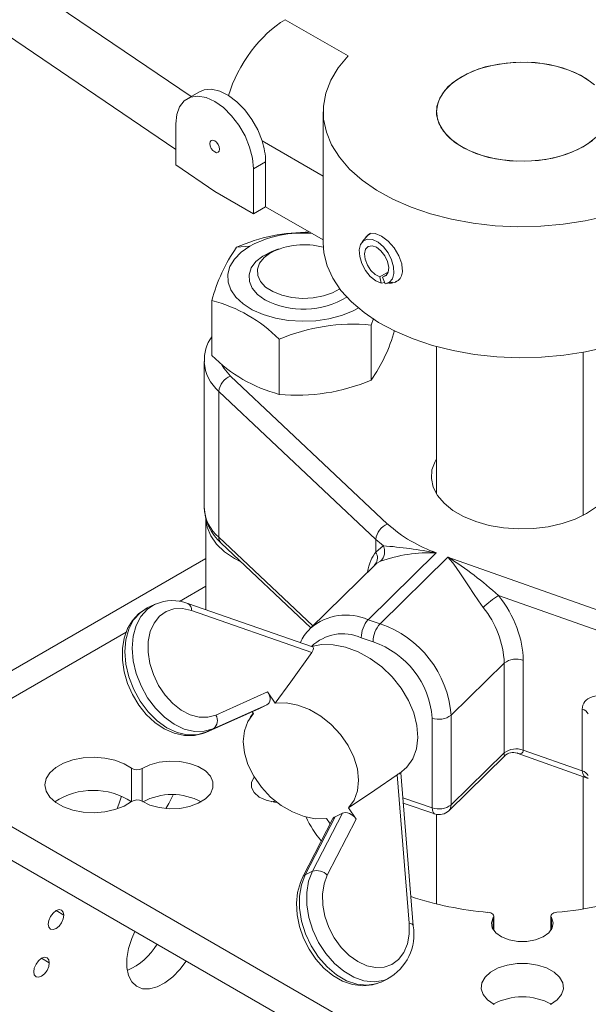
# Model space of a CAD drawing. Header units: millimetres. Extents: x 195 to 7681, y 65 to 5395.
# Tile 48 of 80: x 1772 to 1854, y 4041 to 4185. Entities that reach past the tile are written whole.
import ezdxf

# ---------------------------------------------------------------- set-up
doc = ezdxf.new("R2010")
doc.units = ezdxf.units.MM

msp = doc.modelspace()

# ---------------------------------------------------------------- linework, layer by layer
at = {"color": 7, "linetype": 'Continuous', "lineweight": 18, "ltscale": 13}
for p, q in [((1686.53, 4248.11), (1796.58, 4173.46)), ((1794.36, 4165.73), (1686.53, 4238.88)), ((1819.45, 4179.36), (1810.3, 4184.64)), ((1797.79, 4174.15), (1796.02, 4173.13)), ((1815.81, 4171.25), (1815.81, 4152.18)), ((1794.36, 4163.51), (1794.36, 4169.47)), ((1806.92, 4167), (1815.81, 4161.87)), ((1800.05, 4159.66), (1794.36, 4163.51)), ((1807.44, 4163.96), (1805.67, 4162.94)), ((1807.44, 4163.96), (1807.44, 4157.43)), ((1805.67, 4162.94), (1805.67, 4156.41)), ((1805.67, 4156.41), (1800.05, 4159.66)), ((1807.44, 4157.43), (1805.67, 4156.41)), ((1815.81, 4152.6), (1807.44, 4157.43)), ((1822.39, 4153.31), (1821.51, 4152.31)), ((1822.73, 4153.59), (1822.39, 4153.31)), ((1803.19, 4151.52), (1805.14, 4151.69)), ((1808.2, 4150.74), (1807.44, 4150.3)), ((1824.06, 4147.23), (1825.31, 4147.95)), ((1825.14, 4147.58), (1824.47, 4147.19)), ((1824.26, 4146.28), (1824.06, 4147.23)), ((1824.77, 4146.39), (1824.26, 4146.28)), ((1824.47, 4147.19), (1824.84, 4146.21)), ((1825.01, 4146.24), (1825.89, 4146.42)), ((1826.32, 4146.5), (1826.65, 4146.62)), ((1799.61, 4143.79), (1799.61, 4135.77)), ((1807.34, 4143.89), (1807.44, 4143.89)), ((1823.12, 4141.15), (1822.79, 4140.2)), ((1822.79, 4140.2), (1822.79, 4132.19)), ((1809.41, 4138.13), (1809.41, 4130.12)), ((1832.31, 4137.08), (1832.31, 4115.64)), ((1853.65, 4112.48), (1853.65, 4136.24)), ((1798.49, 4134.91), (1798.49, 4113.68)), ((1825.2, 4111.24), (1802.34, 4132.77)), ((1800.63, 4130.54), (1823.5, 4109)), ((1800.63, 4130.54), (1800.63, 4109.31)), ((1798.74, 4112.05), (1798.74, 4098.77)), ((1814.31, 4096.42), (1800.63, 4109.31)), ((1823.5, 4109), (1823.5, 4107.14)), ((1800.96, 4108.45), (1814.03, 4096.15)), ((1824.57, 4108.07), (1823.5, 4107.14)), ((1798.74, 4106.24), (1747.9, 4076.89)), ((1822.37, 4097.32), (1832.29, 4107.04)), ((1833.99, 4106.43), (1824.1, 4096.73)), ((1870.1, 4093.65), (1833.99, 4106.43)), ((1823.37, 4105.3), (1813.97, 4096.09)), ((1823.4, 4105.39), (1823.23, 4105.15)), ((1823.42, 4105.38), (1823.4, 4105.32)), ((1794.9, 4099.97), (1798.74, 4102.19)), ((1841.36, 4100.84), (1869.05, 4091.04)), ((1791.27, 4099.53), (1790.21, 4099.02)), ((1814.26, 4093.36), (1796.11, 4099.69)), ((1796.64, 4098.66), (1814.18, 4092.54)), ((1824.1, 4096.73), (1822.37, 4097.32)), ((1813.97, 4096.09), (1813.84, 4095.96)), ((1754.3, 4076.53), (1787.15, 4095.49)), ((1821.36, 4094.69), (1823.08, 4094.1)), ((1844.95, 4078.34), (1844.95, 4091.4)), ((1834.44, 4083.42), (1842.18, 4091)), ((1842.18, 4091), (1842.18, 4077.94)), ((1807.73, 4086.8), (1800.19, 4083.44)), ((1807.73, 4086.8), (1808.85, 4085.18)), ((1798.72, 4080.92), (1806.53, 4084.4)), ((1806.55, 4084.41), (1798.74, 4080.93)), ((1799.81, 4081.44), (1807.61, 4084.92)), ((1806.55, 4084.41), (1807.61, 4084.92)), ((1853.53, 4084.28), (1853.53, 4075.3)), ((1805.63, 4083.69), (1805.2, 4083.09)), ((1805.66, 4083.65), (1805.47, 4083.93)), ((1831.7, 4083.01), (1831.7, 4069.94)), ((1834.44, 4070.35), (1834.44, 4083.42)), ((1799.81, 4081.44), (1798.74, 4080.93)), ((1798.72, 4080.92), (1798.74, 4080.93)), ((1834.11, 4069.51), (1842.25, 4077.48)), ((1842.18, 4077.94), (1834.44, 4070.35)), ((1844.04, 4077.89), (1854.41, 4074.22)), ((1853.53, 4075.3), (1844.95, 4078.34)), ((1850.47, 4021.02), (1754.3, 4076.53)), ((1787.91, 4075.69), (1787.91, 4070.84)), ((1789.44, 4070.89), (1789.44, 4075.64)), ((1826.6, 4074.73), (1828.36, 4053.15)), ((1828.92, 4052.77), (1827.11, 4075.01)), ((1853.65, 4055.21), (1853.65, 4074.49)), ((1754.3, 4071.63), (1850.47, 4016.12)), ((1831.7, 4069.94), (1827.4, 4071.41)), ((1808.57, 4070.77), (1808.65, 4070.88)), ((1820.63, 4068.29), (1819.5, 4069.91)), ((1827.47, 4070.61), (1832.07, 4069.05)), ((1813.2, 4060.2), (1817.55, 4068.64)), ((1818.61, 4069.15), (1814.26, 4060.71)), ((1817.55, 4068.64), (1818.61, 4069.15)), ((1832.31, 4068.98), (1832.31, 4055.95)), ((1817.18, 4068.28), (1812.84, 4059.87)), ((1816.31, 4068.38), (1816.84, 4067.62)), ((1816.42, 4060.14), (1820.63, 4068.29)), ((1814.26, 4060.71), (1813.2, 4060.2)), ((1776.93, 4054.97), (1778.06, 4054.32)), ((1840.65, 4052.07), (1840.65, 4054.16)), ((1848.97, 4054.16), (1848.97, 4052.07)), ((1840.59, 4053.96), (1840.59, 4052.16)), ((1849.04, 4052.16), (1849.04, 4053.96)), ((1774.81, 4048.03), (1775.94, 4047.38)), ((1824.25, 4044.58), (1824.09, 4044.51)), ((1824.25, 4044.58), (1825.31, 4045.09))]:
    msp.add_line(p, q, dxfattribs=at)
at = {"color": 7, "linetype": 'Continuous', "lineweight": 18, "ltscale": 13, "flags": 128}
for points in [[(1819.45, 4179.36), (1818.01, 4177.64), (1816.92, 4175.84), (1816.2, 4173.97), (1815.85, 4172.07), (1815.87, 4170.16), (1816.28, 4168.27), (1817.05, 4166.41), (1818.19, 4164.62), (1819.67, 4162.91), (1821.48, 4161.31), (1823.59, 4159.84), (1825.98, 4158.52), (1828.62, 4157.36), (1831.46, 4156.39), (1834.48, 4155.61), (1837.64, 4155.03), (1840.88, 4154.66), (1844.18, 4154.51), (1847.49, 4154.58), (1850.76, 4154.87), (1853.96, 4155.36), (1857.03, 4156.07)], [(1853.65, 4166.15), (1852.03, 4165.36), (1850.2, 4164.74), (1848.22, 4164.31), (1846.14, 4164.08), (1844.02, 4164.05), (1841.92, 4164.23), (1839.91, 4164.61), (1838.03, 4165.19), (1836.36, 4165.94), (1834.92, 4166.84), (1833.77, 4167.87), (1832.94, 4168.99), (1832.45, 4170.18), (1832.32, 4171.4), (1832.54, 4172.62), (1833.12, 4173.8), (1834.03, 4174.9), (1835.26, 4175.9), (1836.76, 4176.77), (1838.49, 4177.47), (1840.4, 4178), (1842.44, 4178.34), (1844.55, 4178.47), (1846.66, 4178.39), (1848.73, 4178.1), (1850.68, 4177.62), (1852.46, 4176.96), (1854.02, 4176.13), (1855.32, 4175.16)], [(1835.97, 4176.35), (1837.59, 4177.14), (1839.42, 4177.76), (1841.41, 4178.19), (1843.49, 4178.43), (1845.61, 4178.45), (1847.7, 4178.27), (1849.72, 4177.89), (1851.59, 4177.31), (1853.27, 4176.57), (1854.7, 4175.66)], [(1855.59, 4167.6), (1854.37, 4166.6), (1852.87, 4165.73), (1851.14, 4165.03), (1849.23, 4164.5), (1847.19, 4164.17), (1845.08, 4164.04), (1842.96, 4164.11), (1840.9, 4164.4), (1838.95, 4164.88), (1837.17, 4165.54), (1835.61, 4166.37), (1834.31, 4167.34), (1833.32, 4168.42), (1832.65, 4169.58), (1832.34, 4170.79), (1832.38, 4172.02), (1832.79, 4173.22), (1833.53, 4174.36), (1834.61, 4175.42), (1835.97, 4176.35)], [(1806.92, 4167), (1806.28, 4168.59), (1805.42, 4170.13), (1804.39, 4171.52), (1803.24, 4172.7), (1802.01, 4173.62), (1800.77, 4174.24), (1799.58, 4174.51), (1798.5, 4174.44), (1797.79, 4174.15)], [(1794.36, 4169.47), (1794.5, 4170.84), (1794.92, 4171.98), (1795.59, 4172.83), (1796.49, 4173.35), (1797.56, 4173.51), (1798.76, 4173.3), (1800.02, 4172.74), (1801.28, 4171.85), (1802.47, 4170.67), (1803.54, 4169.28), (1804.44, 4167.73), (1805.11, 4166.1), (1805.53, 4164.48), (1805.67, 4162.94)], [(1800.72, 4165.8), (1800.67, 4165.52), (1800.52, 4165.34), (1800.29, 4165.29), (1800.02, 4165.39), (1799.75, 4165.61), (1799.52, 4165.92), (1799.36, 4166.27), (1799.31, 4166.61), (1799.36, 4166.89), (1799.52, 4167.07), (1799.75, 4167.12), (1800.02, 4167.02), (1800.29, 4166.8), (1800.52, 4166.49), (1800.67, 4166.14), (1800.72, 4165.8)], [(1855.02, 4167.08), (1853.65, 4166.15)], [(1821.94, 4152.8), (1822.06, 4153.09), (1822.64, 4153.5), (1823.41, 4153.51), (1824.32, 4153.14), (1825.28, 4152.42), (1826.16, 4151.44), (1826.85, 4150.29), (1827.25, 4149.11), (1827.33, 4148.36)], [(1805.14, 4151.69), (1803.87, 4150.81), (1802.89, 4149.81), (1802.23, 4148.73), (1801.92, 4147.59), (1801.96, 4146.44), (1802.36, 4145.32), (1803.1, 4144.25), (1804.16, 4143.28), (1805.5, 4142.43), (1807.09, 4141.73), (1808.86, 4141.21), (1810.77, 4140.88), (1812.74, 4140.75), (1814.73, 4140.83), (1816.66, 4141.11), (1818.47, 4141.59), (1820.11, 4142.24), (1820.93, 4142.68)], [(1857.03, 4137), (1853.99, 4136.3), (1850.84, 4135.81), (1847.61, 4135.52), (1844.34, 4135.44), (1841.08, 4135.58), (1837.87, 4135.93), (1834.74, 4136.48), (1831.75, 4137.24), (1828.92, 4138.18), (1826.29, 4139.3), (1823.89, 4140.59), (1821.77, 4142.02), (1819.93, 4143.58), (1818.41, 4145.25), (1817.23, 4147.01), (1816.4, 4148.84), (1815.93, 4150.7), (1815.81, 4152.18)], [(1824.84, 4146.21), (1825.47, 4146.43), (1825.9, 4146.95), (1826.11, 4147.72), (1826.07, 4148.66), (1825.78, 4149.69), (1825.27, 4150.69), (1824.59, 4151.58), (1823.82, 4152.25), (1823.02, 4152.64), (1822.29, 4152.72), (1821.68, 4152.47), (1821.26, 4151.92), (1821.08, 4151.13), (1821.15, 4150.17), (1821.46, 4149.14), (1821.99, 4148.15), (1822.68, 4147.28), (1823.46, 4146.64), (1824.26, 4146.28)], [(1824.47, 4147.19), (1824.97, 4147.39), (1825.29, 4147.89), (1825.36, 4148.6), (1825.19, 4149.44), (1824.79, 4150.28), (1824.23, 4151.01), (1823.58, 4151.52), (1822.93, 4151.75), (1822.37, 4151.65), (1821.99, 4151.25), (1821.83, 4150.59), (1821.92, 4149.78), (1822.25, 4148.93), (1822.77, 4148.15), (1823.4, 4147.56), (1824.06, 4147.23)], [(1809.33, 4151.27), (1808.33, 4150.91), (1807.04, 4150.24), (1806.03, 4149.43), (1805.35, 4148.52), (1805.02, 4147.53), (1805.07, 4146.54), (1805.48, 4145.57), (1806.25, 4144.67), (1807.34, 4143.89)], [(1818.23, 4145.49), (1817.19, 4144.91), (1815.86, 4144.43), (1814.36, 4144.15), (1812.8, 4144.07), (1811.24, 4144.2), (1809.78, 4144.53), (1808.49, 4145.06), (1807.44, 4145.73), (1806.7, 4146.53), (1806.29, 4147.41), (1806.25, 4148.32), (1806.56, 4149.21), (1807.23, 4150.03), (1808.2, 4150.74), (1808.2, 4150.74)], [(1802.34, 4132.77), (1801.35, 4133.92), (1801.06, 4134.4)], [(1855.6, 4113.73), (1854.18, 4112.77), (1852.51, 4111.95), (1850.63, 4111.3), (1848.59, 4110.84), (1846.45, 4110.59), (1844.26, 4110.53), (1842.09, 4110.69), (1840, 4111.05), (1838.03, 4111.6), (1836.25, 4112.34), (1834.7, 4113.23), (1833.43, 4114.26), (1832.47, 4115.4), (1831.84, 4116.61), (1831.57, 4117.86), (1831.66, 4119.12), (1832.11, 4120.36), (1832.31, 4120.71)], [(1798.74, 4112.05), (1798.92, 4110.76), (1799.44, 4109.51), (1800.3, 4108.31), (1801.46, 4107.21), (1802.92, 4106.23), (1803.85, 4105.74)], [(1823.38, 4105.29), (1823.64, 4105.53), (1824.16, 4105.82)], [(1833.99, 4106.43), (1834.68, 4105.59), (1835.17, 4104.93), (1835.82, 4104.01), (1836.39, 4103.14), (1837.06, 4102.11), (1837.68, 4101.15), (1838.41, 4100.06), (1839.11, 4099.09)], [(1790.27, 4099.02), (1790.08, 4098.95), (1788.97, 4098.21), (1788.05, 4097.22), (1787.34, 4096.03), (1786.85, 4094.64), (1786.59, 4093.1), (1786.59, 4091.45), (1786.83, 4089.75), (1787.32, 4088.05), (1788.04, 4086.42), (1788.96, 4084.9), (1790.06, 4083.53), (1791.31, 4082.36), (1792.68, 4081.44), (1794.14, 4080.79), (1795.62, 4080.46), (1797.06, 4080.47), (1798.3, 4080.75), (1798.72, 4080.92)], [(1798.74, 4080.93), (1797.43, 4080.56), (1796.01, 4080.54), (1794.54, 4080.89), (1793.06, 4081.59), (1791.64, 4082.61), (1790.33, 4083.92), (1789.18, 4085.45), (1788.23, 4087.16), (1787.53, 4088.98), (1787.1, 4090.84), (1786.95, 4092.67), (1787.09, 4094.39), (1787.52, 4095.95), (1788.22, 4097.28), (1789.15, 4098.33), (1790.21, 4099.02)], [(1791.27, 4099.53), (1790.22, 4098.84), (1789.28, 4097.79), (1788.58, 4096.46), (1788.16, 4094.91), (1788.01, 4093.18), (1788.16, 4091.35), (1788.6, 4089.5), (1789.3, 4087.68), (1790.24, 4085.96), (1791.39, 4084.43), (1792.7, 4083.12), (1794.12, 4082.1), (1795.6, 4081.4), (1797.08, 4081.06), (1798.5, 4081.07), (1799.81, 4081.44)], [(1800.19, 4083.44), (1799.03, 4083.11), (1797.76, 4083.13), (1796.46, 4083.48), (1795.16, 4084.16), (1793.92, 4085.12), (1792.81, 4086.34), (1791.85, 4087.76), (1791.1, 4089.32), (1790.59, 4090.95), (1790.34, 4092.58), (1790.36, 4094.15), (1790.65, 4095.59), (1791.19, 4096.83), (1791.97, 4097.82), (1792.95, 4098.52), (1794.09, 4098.9), (1795.33, 4098.95), (1796.64, 4098.66)], [(1791.39, 4099.58), (1791.36, 4099.57), (1791.27, 4099.53)], [(1826.9, 4074.86), (1828.02, 4075.83), (1828.86, 4077.08), (1829.39, 4078.54), (1829.59, 4080.18), (1829.46, 4081.94), (1829, 4083.76), (1828.23, 4085.58), (1827.18, 4087.34), (1825.87, 4088.98), (1824.35, 4090.44), (1822.68, 4091.68), (1820.9, 4092.65), (1819.09, 4093.32), (1817.29, 4093.67), (1815.58, 4093.69), (1814.13, 4093.41)], [(1814.18, 4092.54), (1814.38, 4092.91), (1814.42, 4093.17), (1814.29, 4093.35), (1814.26, 4093.36)], [(1814.18, 4092.54), (1811.09, 4088.28), (1808.85, 4085.18)], [(1808.85, 4085.18), (1810.44, 4085.21), (1812.12, 4084.88), (1813.82, 4084.23), (1815.47, 4083.27), (1817, 4082.05), (1818.34, 4080.61), (1819.46, 4079.02), (1820.29, 4077.33), (1820.8, 4075.62), (1820.98, 4073.96), (1820.82, 4072.41), (1820.32, 4071.04), (1819.5, 4069.91)], [(1816.31, 4068.38), (1814.72, 4068.35), (1813.04, 4068.67), (1811.34, 4069.33), (1809.69, 4070.28), (1808.16, 4071.51), (1806.82, 4072.95), (1805.7, 4074.54), (1804.87, 4076.23), (1804.36, 4077.94), (1804.18, 4079.6), (1804.34, 4081.15), (1804.84, 4082.51), (1805.66, 4083.65)], [(1787.91, 4075.69), (1786.83, 4076.35), (1785.5, 4076.86), (1784.02, 4077.18), (1782.45, 4077.31), (1780.87, 4077.22), (1779.36, 4076.93), (1778.01, 4076.45), (1776.88, 4075.81), (1776.02, 4075.04), (1775.49, 4074.18), (1775.31, 4073.27), (1775.49, 4072.36), (1776.02, 4071.49), (1776.88, 4070.72), (1778.01, 4070.08), (1779.36, 4069.6), (1780.87, 4069.31), (1782.45, 4069.23), (1784.02, 4069.35), (1785.5, 4069.67), (1786.83, 4070.18), (1787.91, 4070.84)], [(1842.18, 4077.94), (1842.18, 4077.79), (1842.18, 4077.67), (1842.2, 4077.51), (1842.23, 4077.47), (1842.24, 4077.49)], [(1844.05, 4077.92), (1844.23, 4077.83), (1844.54, 4077.8), (1844.76, 4077.88), (1844.9, 4078.06), (1844.93, 4078.19), (1844.95, 4078.34)], [(1789.44, 4070.89), (1790.6, 4070.34), (1791.96, 4069.97), (1793.44, 4069.81), (1794.94, 4069.86), (1796.37, 4070.13), (1797.64, 4070.6), (1798.67, 4071.23), (1799.39, 4071.99), (1799.77, 4072.83), (1799.77, 4073.7), (1799.39, 4074.54), (1798.67, 4075.3), (1797.64, 4075.93), (1796.37, 4076.4), (1794.94, 4076.67), (1793.44, 4076.72), (1791.96, 4076.56), (1790.6, 4076.19), (1789.44, 4075.64)], [(1805.78, 4074.42), (1805.75, 4074.38), (1805.36, 4073.65), (1805.36, 4072.88), (1805.75, 4072.15), (1806.49, 4071.51), (1807.52, 4071.03), (1808.75, 4070.74), (1809.12, 4070.7)], [(1819.5, 4069.91), (1823.34, 4072.51), (1826.6, 4074.73)], [(1786.47, 4071.62), (1786.2, 4070.92), (1785.84, 4069.78)], [(1793.99, 4071.83), (1793.36, 4070.58), (1792.92, 4069.84)], [(1808.31, 4070.82), (1808.75, 4070.89), (1808.86, 4070.91)], [(1831.7, 4069.94), (1831.72, 4069.64), (1831.78, 4069.39), (1831.87, 4069.2), (1832, 4069.08), (1832.07, 4069.05)], [(1812.84, 4059.87), (1812.5, 4059.09), (1812.09, 4057.63), (1811.94, 4056.04), (1812.04, 4054.36), (1812.38, 4052.65), (1812.97, 4050.98), (1813.77, 4049.38), (1814.76, 4047.91), (1815.93, 4046.62), (1817.23, 4045.55), (1818.64, 4044.73), (1820.11, 4044.21), (1821.59, 4044.02), (1823, 4044.15), (1824.05, 4044.52)], [(1824.09, 4044.51), (1823.52, 4044.3), (1822.15, 4044.1), (1820.7, 4044.26), (1819.21, 4044.77), (1817.76, 4045.63), (1816.38, 4046.79), (1815.14, 4048.21), (1814.08, 4049.83), (1813.25, 4051.61), (1812.67, 4053.45), (1812.37, 4055.31), (1812.36, 4057.09), (1812.64, 4058.75), (1813.2, 4060.2)], [(1814.26, 4060.71), (1813.7, 4059.26), (1813.43, 4057.6), (1813.44, 4055.82), (1813.74, 4053.96), (1814.32, 4052.12), (1815.15, 4050.35), (1816.21, 4048.72), (1817.45, 4047.3), (1818.82, 4046.14), (1820.28, 4045.28), (1821.76, 4044.77), (1823.22, 4044.61), (1824.59, 4044.81), (1825.21, 4045.04)], [(1828.36, 4053.15), (1828.36, 4051.57), (1828.08, 4050.13), (1827.55, 4048.88), (1826.79, 4047.87), (1825.82, 4047.15), (1824.69, 4046.75), (1823.45, 4046.69), (1822.15, 4046.96), (1820.84, 4047.56), (1819.59, 4048.46), (1818.44, 4049.62), (1817.44, 4051), (1816.64, 4052.53), (1816.07, 4054.15), (1815.76, 4055.79), (1815.71, 4057.38), (1815.94, 4058.85), (1816.42, 4060.14)], [(1778.06, 4054.32), (1777.98, 4054.77), (1777.73, 4055.05), (1777.36, 4055.12), (1776.93, 4054.97), (1776.5, 4054.62), (1776.13, 4054.13), (1775.88, 4053.56), (1775.8, 4053.01), (1775.88, 4052.56), (1776.13, 4052.28), (1776.5, 4052.21), (1776.93, 4052.36), (1777.36, 4052.71), (1777.73, 4053.2), (1777.98, 4053.77), (1778.06, 4054.32)], [(1839.81, 4054.73), (1840.02, 4054.69), (1840.21, 4054.64), (1840.38, 4054.55), (1840.51, 4054.45), (1840.6, 4054.33), (1840.65, 4054.21), (1840.64, 4054.08), (1840.59, 4053.96)], [(1849.04, 4053.96), (1848.98, 4054.08), (1848.98, 4054.21), (1849.02, 4054.33), (1849.11, 4054.45), (1849.24, 4054.55), (1849.41, 4054.64), (1849.61, 4054.69), (1849.82, 4054.73)], [(1828.92, 4052.77), (1828.92, 4052.79), (1828.87, 4052.9), (1828.75, 4053), (1828.58, 4053.08), (1828.36, 4053.15)], [(1849.04, 4053.96), (1849.31, 4053.21), (1849.18, 4052.45), (1848.68, 4051.74), (1847.85, 4051.14), (1846.75, 4050.71), (1845.48, 4050.49), (1844.15, 4050.49), (1842.88, 4050.71), (1841.78, 4051.14), (1840.94, 4051.74), (1840.44, 4052.45), (1840.32, 4053.21), (1840.59, 4053.96)], [(1788.4, 4051.95), (1787.94, 4050.93), (1787.46, 4049.45), (1787.21, 4048.02), (1787.21, 4046.69), (1787.46, 4045.54), (1787.94, 4044.62), (1788.64, 4043.96), (1789.51, 4043.61), (1790.52, 4043.58), (1791.63, 4043.86), (1792.77, 4044.45), (1793.91, 4045.32), (1794.97, 4046.42), (1795.87, 4047.64)], [(1775.94, 4047.38), (1775.85, 4047.83), (1775.61, 4048.11), (1775.24, 4048.18), (1774.81, 4048.03), (1774.38, 4047.68), (1774.01, 4047.19), (1773.76, 4046.62), (1773.68, 4046.07), (1773.76, 4045.62), (1774.01, 4045.34), (1774.38, 4045.27), (1774.81, 4045.42), (1775.24, 4045.77), (1775.61, 4046.26), (1775.85, 4046.83), (1775.94, 4047.38)], [(1840.7, 4041.3), (1839.74, 4041.97), (1839.1, 4042.76), (1838.82, 4043.61), (1838.92, 4044.48), (1839.38, 4045.3), (1840.19, 4046.03), (1841.29, 4046.63), (1842.6, 4047.04), (1844.06, 4047.26), (1845.56, 4047.26), (1847.02, 4047.04), (1848.34, 4046.63), (1849.43, 4046.03), (1850.24, 4045.3), (1850.71, 4044.48), (1850.8, 4043.61), (1850.52, 4042.76), (1849.88, 4041.97), (1848.92, 4041.3)]]:
    msp.add_lwpolyline(points, dxfattribs=at)
at = {"color": 7, "linetype": 'Continuous', "lineweight": 18, "ltscale": 169}
for centre, radius, start, end in [((1797.49, 4163.82), 9.95, 0.8182, 18.6316), ((1813.49, 4128.34), 25.36, 89.07, 113.9556), ((1812.8, 4137.22), 16.37, 85.103, 117.8716), ((1813.02, 4141.36), 10.54, 74.533, 117.2029), ((1823.25, 4137.51), 24.46, 145.0722, 165.1309), ((1825.58, 4148.06), 1.78, 262.8265, 9.7544), ((1794, 4122.76), 21.77, 44.9387, 75.0667), ((1812.95, 4154.52), 12.02, 242.1386, 301.5713), ((1820.17, 4112.86), 27.47, 84.5204, 113.0657), ((1803.58, 4145.68), 23.48, 324.9208, 344.5156), ((1803.95, 4135.21), 5.43, 143.0339, 184.4566), ((1804.51, 4135.15), 6.02, 183.1562, 229.9204), ((1815.02, 4151.15), 21.77, 224.9387, 255.0667), ((1803.21, 4130.34), 2.58, 109.7017, 175.6518), ((1812.03, 4157.46), 27.47, 264.5204, 293.0657), ((1804.45, 4113.88), 5.96, 181.9288, 230.1561), ((1805.82, 4113.93), 7.32, 181.6924, 228.4231), ((1826.07, 4108.8), 2.58, 109.7017, 175.6518), ((1839.32, 4126.98), 21.14, 228.1237, 250.593), ((1801.76, 4109.26), 1.13, 177.4123, 225.3677), ((1835.23, 4121.48), 17.12, 226.7698, 231.5136), ((1822.79, 4107.23), 1.97, 314.027, 25.1932), ((1818.26, 4031.68), 76.66, 79.4531, 85.2779), ((1822.07, 4106.34), 1.64, 324.5139, 29.1718), ((1831.44, 4084.96), 22.1, 87.7978, 109.2506), ((1802.5, 4057.3), 58.36, 48.2474, 57.3421), ((1793.91, 4093.98), 6.12, 68.9547, 114.0202), ((1850.45, 4086.76), 16.76, 122.8416, 132.5845), ((1795.65, 4098.8), 0.998, 351.5885, 62.5253), ((1828.53, 4090.46), 13.66, 2.2824, 39.2234), ((1819.16, 4089.98), 8.01, 66.3309, 130.3191), ((1825.45, 4094.62), 4.1, 138.7659, 179.0028), ((1817.08, 4092.2), 4.92, 131.1419, 158.8597), ((1827.18, 4094.03), 4.1, 138.7659, 179.0028), ((1819.17, 4082.23), 15.32, 4.4473, 71.223), ((1818.67, 4088.77), 6.5, 65.5534, 134.5765), ((1818.97, 4082.01), 12.77, 4.4737, 71.1966), ((1843.92, 4088.69), 2.89, 69.3003, 127.0809), ((1853.13, 4082.85), 1.49, 30.1464, 74.433), ((1798.93, 4082.64), 1.49, 306.2663, 32.3173), ((1832.69, 4085.72), 2.89, 249.8767, 307.1141), ((1843.92, 4075.63), 2.89, 69.3003, 127.0809), ((1843.48, 4076.19), 1.79, 71.0045, 133.9596), ((1788.72, 4076.94), 1.49, 237.2894, 299.0046), ((1827.29, 4074.07), 0.952, 102.5977, 136.788), ((1853.13, 4073.87), 1.49, 30.1464, 74.433), ((1854.63, 4075.32), 1.1, 181.0247, 258.9288), ((1782.31, 4062.32), 10.16, 56.5072, 123.2211), ((1793.81, 4062.79), 9.08, 62.1328, 117.8672), ((1788.72, 4069.59), 1.49, 60.9954, 122.7106), ((1832.69, 4072.66), 2.89, 249.8767, 307.1141), ((1833.3, 4070.31), 1.14, 315.603, 2.4021), ((1826.81, 4074.69), 14.79, 204.3468, 220.3814), ((1832.71, 4070.94), 2, 251.2242, 314.4302), ((1813.5, 4059.52), 0.743, 114.0137, 152.0193), ((1814.89, 4058.71), 2.09, 43.0305, 107.5327), ((1844.08, 4104.45), 49.91, 251.9074, 265.09), ((1845.78, 4103.2), 48.64, 274.7645, 289.802), ((1821.67, 4051.52), 7.36, 298.5277, 9.7483), ((1783.82, 4054.6), 9.02, 292.5268, 329.9741), ((1844.81, 4033.32), 9.1, 62.2258, 117.7742)]:
    msp.add_arc(centre, radius, start, end, dxfattribs=at)
for centre, major_axis, ratio, start_param, end_param in [((1809.93, 4175.06), (6.37, 10.17), 0.551672, 0.805314, 2.039335), ((1830.41, 4094.33), (-5.84, 13.61), 0.431869, 0.204017, 0.589554), ((1833.01, 4095.63), (-9.6, 10.19), 0.696134, 3.77792, 4.573523), ((1806.66, 4086.29), (-1.16, 1.22), 0.68383, 2.92653, 4.497326), ((1858.49, 4082.53), (4.74, -2.63), 0.550873, 1.867812, 3.438609), ((1818.5, 4067.27), (-1.16, 1.22), 0.68383, 6.068122, 6.518725), ((1819.56, 4067.78), (-1.16, 1.22), 0.68383, 4.497326, 6.068122)]:
    msp.add_ellipse(centre, major_axis=major_axis, ratio=ratio, start_param=start_param, end_param=end_param, dxfattribs=at)

doc.saveas('drawing.dxf')
